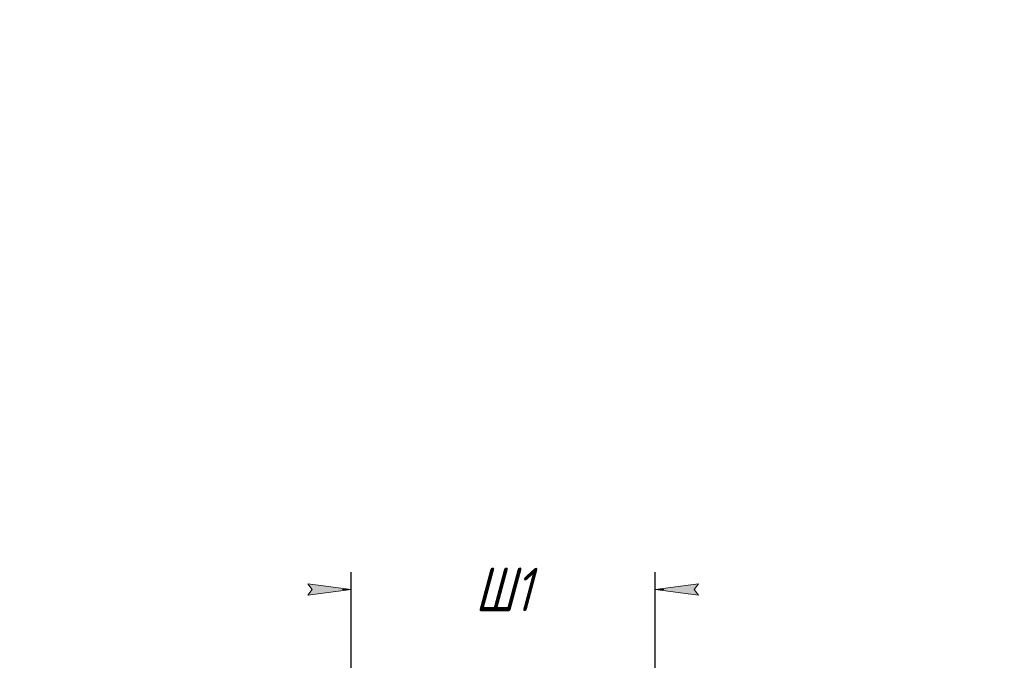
# Model space of a CAD drawing. Header units: millimetres. Extents: x 0 to 297, y 0 to 420.
# Tile 12 of 13: x 106 to 220, y 346 to 420. Entities that reach past the tile are written whole.
import ezdxf

# ---------------------------------------------------------------- set-up
doc = ezdxf.new("R2010")
doc.units = ezdxf.units.MM
doc.linetypes.add('K5LT_THIN', pattern=[0])
doc.layers.add('Системный слой', color=7, linetype='Continuous')
doc.styles.add('KDIMTEXTSTYLE', font='GOST_AU.SHX', dxfattribs={"width": 0.96, "oblique": 15, "height": 5})
doc.dimstyles.new('KDIMSTYLE (0.25)', dxfattribs={"dimtxt": 5, "dimasz": 1, "dimexe": 2, "dimexo": 0, "dimgap": 1, "dimtad": 1, "dimlfac": 4, "dimtxsty": 'KDIMTEXTSTYLE', "dimsah": 1, "dimcen": 0, "dimdle": 1, "dimadec": 0, "dimazin": 0, "dimtfac": 0.667, "dimtmove": 0, "dimatfit": 3, "dimfxl": 1, "dimtvp": 1, "dimtolj": 1, "dimtzin": 0, "dimarcsym": 0})

# ---------------------------------------------------------------- blocks, each defined once
blk = doc.blocks.new('KDIMARROW_01')
at = {"layer": 'Системный слой'}
blk.add_hatch(color=0, dxfattribs=at).paths.add_polyline_path([(0, 0), (-5, 0.658262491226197), (-4.5, 5.51091059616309e-16), (-5, -0.6582624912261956)])
at = {"layer": 'Системный слой', "color": 0, "linetype": 'K5LT_THIN', "lineweight": 18}
for p, q in [((-4.5, 5.51091059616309e-16), (-5, 0.658262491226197)), ((-5, 0.658262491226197), (0, 0)), ((0, 0), (-5, -0.6582624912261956)), ((-5, -0.6582624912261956), (-4.5, 5.51091059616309e-16)), ((0, 0), (-1, 0))]:
    blk.add_line(p, q, dxfattribs=at)

msp = doc.modelspace()

# ---------------------------------------------------------------- dimensions: what is measured, and where the dimension line sits
at = {"layer": 'Системный слой', "color": 7}
msp.add_linear_dim(base=(144.3285122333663, 354.4222448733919), p1=(179.3285122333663, 338.7529266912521), p2=(144.3285122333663, 340.0978918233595), location=(161.8285122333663, 354.4222448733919), text='\\H5.0;\\W0.965;\\Q15;\\H5.0;\\W0.965;\\Q15;\\Q15;Ш1', dimstyle='KDIMSTYLE (0.25)', override={"dimexo": 0, "dimblk1": 'KDIMARROW_01', "dimblk2": 'KDIMARROW_01', "dimse1": 0, "dimse2": 0, "dimclrt": 7, "dimtolj": 1}, dxfattribs=at).render()

doc.saveas('drawing.dxf')
